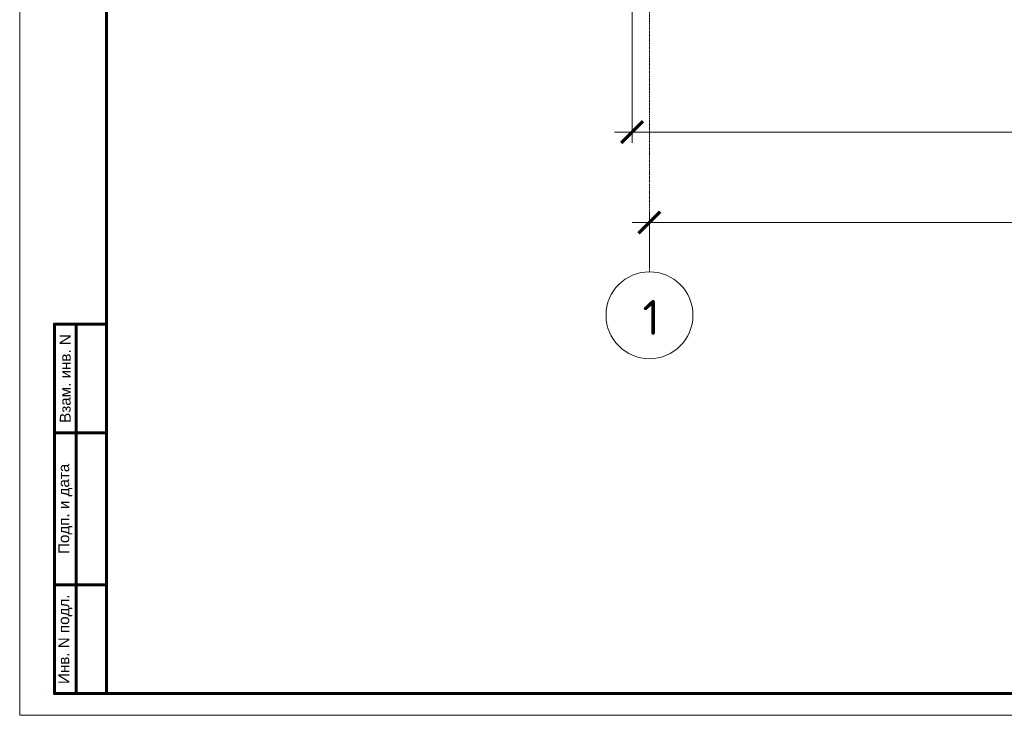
# Model space of a CAD drawing. Header units: millimetres. Extents: x 523209 to 536718, y -48289 to -47398.
# Tile 50 of 116: x 530863 to 531089, y -47992 to -47832. Entities that reach past the tile are written whole.
import ezdxf
from ezdxf.enums import TextEntityAlignment as Align

# ---------------------------------------------------------------- set-up
doc = ezdxf.new("R2010")
doc.units = ezdxf.units.MM
doc.linetypes.add('DASHED', pattern=[19.05, 12.7, -6.35])
doc.linetypes.add('GOST2.303 6', pattern=[12, 8, -1.5, 1, -1.5])
doc.layers.get('Defpoints').update_dxf_attribs({"color": 140})
for name, color, linetype, lineweight in [('Lines_Ном._пера__100', 7, 'Continuous', 20), ('Text Blocks_Ном._пера__1', 7, 'Continuous', 30), ('ВК-линия контур', 132, 'Continuous', 15), ('ВК-линия основная', 1, 'Continuous', 30), ('ВК-линия толстая', 30, 'Continuous', 60), ('ВК-Текст', 1, 'Continuous', 30), ('осевая', 252, 'GOST2.303 6', 9), ('Размеры', 30, 'Continuous', 9)]:
    doc.layers.add(name, color=color, linetype=linetype, lineweight=lineweight)
doc.styles.add('GOST 2.304', font='CS_Gost2304.shx')
doc.styles.get("Standard").update_dxf_attribs({"font": 'arial.ttf'})
doc.styles.add('СГЕНЕРИР_СТИЛЬ_3', font='isocpeur.ttf', dxfattribs={"oblique": 15})
doc.dimstyles.new('SPDS100', dxfattribs={"dimscale": 100, "dimtxt": 2.5, "dimasz": 2.5, "dimexe": 1.25, "dimexo": 0.625, "dimtad": 1, "dimdec": 0, "dimrnd": 0.001, "dimtxsty": 'GOST 2.304', "dimblk": 'OBLIQUE', "dimcen": 2.5, "dimdle": 2, "dimclrd": 256, "dimclre": 256, "dimclrt": 256, "dimadec": 0, "dimazin": 2, "dimtfac": 0.75, "dimtdec": 0, "dimtmove": 1, "dimatfit": 3, "dimfxl": 1, "dimtolj": 1, "dimlwd": -1, "dimlwe": -1, "dimarcsym": 0})

# ---------------------------------------------------------------- blocks, each defined once
blk = doc.blocks.new('*U136')
at = {"layer": 'ВК-линия контур', "color": 0}
for p, q in [((-594, 0), (-594, 420)), ((0, 0), (-594, 0))]:
    blk.add_line(p, q, dxfattribs=at)
at = {"layer": 'ВК-линия контур', "color": 0, "lineweight": 0}
blk.add_lwpolyline([(-589, 5), (-589, 5)], close=True, dxfattribs=at).dxf.unprotected_set("ltscale", 0)
at = {"layer": 'ВК-линия основная', "color": 0}
blk.add_lwpolyline([(-574, 90), (-574, 90)], dxfattribs=at)
at = {"layer": 'ВК-линия толстая', "color": 0}
for points in [[(-574, 5), (-574, 415), (-5, 415), (-5, 5)], [(-581, 65), (-586, 65), (-586, 90), (-581, 90)], [(-574, 65), (-581, 65), (-581, 90), (-574, 90)], [(-574, 90), (-574, 90), (-574, 90), (-574, 90)], [(-574, 90), (-574, 90), (-574, 90), (-574, 90)], [(-574, 90), (-574, 90), (-574, 90), (-574, 90)], [(-574, 90), (-574, 90), (-574, 90), (-574, 90)], [(-581, 30), (-586, 30), (-586, 65), (-581, 65)], [(-574, 30), (-581, 30), (-581, 65), (-574, 65)], [(-581, 5), (-586, 5), (-586, 30), (-581, 30)], [(-574, 5), (-581, 5), (-581, 30), (-574, 30)]]:
    blk.add_lwpolyline(points, close=True, dxfattribs=at)
blk.add_lwpolyline([(-574, 90), (-574, 90)], dxfattribs=at)
blk.add_lwpolyline([(-574, 90), (-574, 90)], dxfattribs=at)
blk.add_lwpolyline([(-574, 90), (-574, 90)], dxfattribs=at)
blk.add_lwpolyline([(-574, 90), (-574, 90)], dxfattribs=at)
blk.add_lwpolyline([(-574, 90), (-574, 90)], dxfattribs=at)
blk.add_lwpolyline([(-574, 90), (-574, 90)], dxfattribs=at)
blk.add_lwpolyline([(-574, 90), (-574, 90)], dxfattribs=at)
at = {"layer": 'ВК-Текст', "color": 0, "rotation": 90}
for s, insert, char_height, width, attachment_point in [('\\pi2;Согласовано', (-574, 90), 0.00000385, 0.0000385, 4), ('\\pi2.5;Инв. N дубл.', (-574, 90), 0.00000417, 0.0000417, 4), ('\\pi2.5;Подп. дата', (-574, 90), 0.00000417, 0.0000583, 4), ('Взам. инв. N', (-583.5, 77.5), 2.5, 25, 5), ('Подп. и дата', (-583.5, 47.5), 2.5, 35, 5), ('Инв. N подл.', (-583.5, 17.5), 2.5, 25, 5)]:
    blk.add_mtext(s, dxfattribs=dict(at, insert=insert, char_height=char_height, width=width, attachment_point=attachment_point))
at = {"layer": 'ВК-Текст', "color": 0}
blk.add_attdef('ЛИСТ_АЛ', text='', height=2.5, dxfattribs=at).set_placement((-10, 411.5), align=Align.MIDDLE_CENTER)
at = {"layer": 'ВК-Текст', "color": 0, "ltscale": 0.5}
blk.add_attdef('ВЕРХНИЙ_ШИФР', text='', height=0.000005, rotation=180, dxfattribs=at).set_placement((-574, 401), align=Align.MIDDLE_CENTER)
at = {"layer": 'ВК-Текст', "color": 0, "flags": 12}
blk.add_attdef('ФОРМАТ_ЛИСТА', (-42, 1.56), '', height=2.5, dxfattribs=at)
blk = doc.blocks.new('_ArchTick')
at = {"color": 0, "linetype": 'ByBlock', "const_width": 0.15}
blk.add_lwpolyline([(-0.5, -0.5), (0.5, 0.5)], dxfattribs=at)
blk = doc.blocks.new('*D236')
at = {"layer": 'Defpoints', "color": 0, "transparency": 16777216}
for p in [(22091, 1567), (5091, 1000), (22091, 1000)]:
    blk.add_point(p, dxfattribs=at)
at = {"layer": 'Размеры', "linetype": 'Continuous', "transparency": 16777216}
for p, q in [((5091, 1062), (5091, 1692)), ((22091, 1062), (22091, 1692)), ((4891, 1567), (22291, 1567))]:
    blk.add_line(p, q, dxfattribs=at)
at = {"layer": 'Размеры', "transparency": 16777216, "xscale": 250, "yscale": 250, "zscale": 250, "rotation": 180}
blk.add_blockref('_ArchTick', (5091, 1567), dxfattribs=at)
at = {"layer": 'Размеры', "transparency": 16777216, "xscale": 250, "yscale": 250, "zscale": 250}
blk.add_blockref('_ArchTick', (22091, 1567), dxfattribs=at)
at = {"layer": 'Размеры', "transparency": 16777216, "insert": (13591, 1754), "char_height": 250, "attachment_point": 5, "style": 'СГЕНЕРИР_СТИЛЬ_3'}
blk.add_mtext('\\A1;17000', dxfattribs=at)
blk = doc.blocks.new('*D259')
at = {"layer": 'Defpoints', "color": 0, "transparency": 16777216}
for p in [(4891, 4410), (22291, 4410), (22291, 2608)]:
    blk.add_point(p, dxfattribs=at)
at = {"layer": 'Размеры', "linetype": 'Continuous', "transparency": 16777216}
for p, q in [((4891, 4348), (4891, 2483)), ((22291, 4348), (22291, 2483)), ((4691, 2608), (22491, 2608))]:
    blk.add_line(p, q, dxfattribs=at)
at = {"layer": 'Размеры', "transparency": 16777216, "xscale": 250, "yscale": 250, "zscale": 250, "rotation": 180}
blk.add_blockref('_ArchTick', (4891, 2608), dxfattribs=at)
at = {"layer": 'Размеры', "transparency": 16777216, "xscale": 250, "yscale": 250, "zscale": 250}
blk.add_blockref('_ArchTick', (22291, 2608), dxfattribs=at)
at = {"layer": 'Размеры', "transparency": 16777216, "insert": (13591, 2795), "char_height": 250, "attachment_point": 5, "style": 'СГЕНЕРИР_СТИЛЬ_3'}
blk.add_mtext('\\A1;17400', dxfattribs=at)
blk = doc.blocks.new('A$C6B5953C9')
at = {"layer": 'Lines_Ном._пера__100', "linetype": 'Continuous'}
blk.add_circle((5091.4, 500), 500, dxfattribs=at)
at = {"layer": 'осевая', "ltscale": 0.5}
blk.add_lwpolyline([(5091.4, 15039), (5091.4, 1000)], dxfattribs=at)
at = {"layer": 'Text Blocks_Ном._пера__1', "style": 'СГЕНЕРИР_СТИЛЬ_3'}
blk.add_text('1', height=400, dxfattribs=at).set_placement((5011.2, 275.1))
at = {"layer": 'Размеры'}
for base, p1, p2, picture, middle in [((22291.4, 2608), (4891.4, 4410.2), (22291.4, 4410.2), '*D259', (13591.4, 2795.5)), ((22091.4, 1566.8), (5091.4, 1000), (22091.4, 1000), '*D236', (13591.4, 1754.3))]:
    dim = blk.add_linear_dim(base=base, p1=p1, p2=p2, dimstyle='SPDS100', override={"dimtxsty": 'СГЕНЕРИР_СТИЛЬ_3', "dimblk1": 'ArchTick', "dimblk2": 'ArchTick', "dimsah": 1}, dxfattribs=at)
    dim.commit()
    dim.dimension.update_dxf_attribs({"geometry": picture, "text_midpoint": middle})

msp = doc.modelspace()

# ---------------------------------------------------------------- block references
at = {"linetype": 'DASHED'}
msp.add_blockref('*U136', (531456.63387, -47991.68774), dxfattribs=at)
at = {"xscale": 0.02, "yscale": 0.02, "zscale": 0.02}
msp.add_blockref('A$C6B5953C9', (530905.70468, -47909.63692), dxfattribs=at)

doc.saveas('drawing.dxf')
